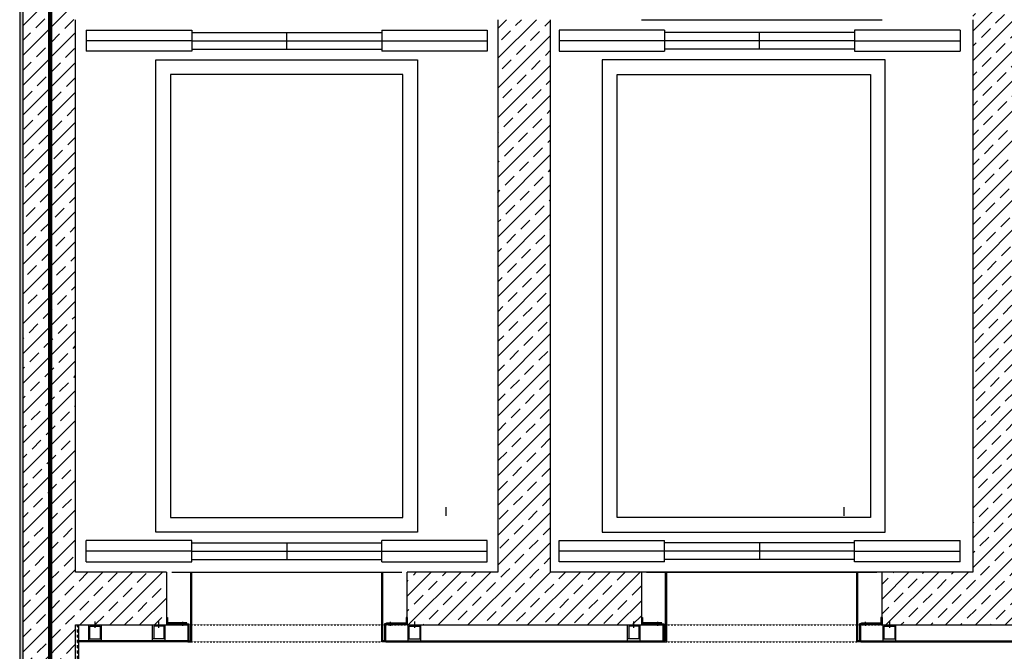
# Model space of a CAD drawing. Header units: millimetres. Extents: x -4577 to 1032787, y -66234 to 201209.
# Tile 240 of 256: x 23535 to 28199, y -52871 to -49876. Entities that reach past the tile are written whole.
import ezdxf

# ---------------------------------------------------------------- set-up
doc = ezdxf.new("R2010")
doc.units = ezdxf.units.MM
for name, pattern in [('510_5_2OG_ELT_1004$0$11-07-22_DS_2OG$0$AUSGEZOGEN', [0]), ('510_5_2OG_ELT_1004$0$11-07-22_DS_2OG$0$STRICHLINIE_S4', [0.095, 0.06, -0.035]), ('510_5_2OG_ELT_1004$0$11-07-22_DS_2OG$0$VERDECKT2_S2', [0.17, 0.1, -0.07]), ('510_5_2OG_ELT_1004$0$VERDECKT', [9.525, 6.35, -3.175])]:
    doc.linetypes.add(name, pattern=pattern)
for name, color, linetype in [('510_5_2OG_ELT_1004$0$11-07-22_DS_2OG$0$Nichttragende_Bauteile', 8, '510_5_2OG_ELT_1004$0$11-07-22_DS_2OG$0$AUSGEZOGEN'), ('510_5_2OG_ELT_1004$0$11-07-22_DS_2OG$0$Tragende_Bauteile', 8, '510_5_2OG_ELT_1004$0$11-07-22_DS_2OG$0$AUSGEZOGEN'), ('510_5_2OG_ELT_1004$0$Brandabschnitt', 6, '510_5_2OG_ELT_1004$0$VERDECKT')]:
    doc.layers.add(name, color=color, linetype=linetype)
pattern_1 = [(0, (1908.297, -66879.192), (25, 25), [12.5, -12.5]), (90, (1908.297, -66879.192), (25, 25), [12.5, -12.5])]
pattern_2 = [(45, (1895.8, -66891.69), (-70.71068, 70.71068), []), (45, (1860.44, -66856.34), (-70.71068, 70.71068), [60, -35])]

# ---------------------------------------------------------------- blocks, each defined once
blk = doc.blocks.new('510_5_2OG_ELT_1004')
at = {"layer": '510_5_2OG_ELT_1004$0$11-07-22_DS_2OG$0$Nichttragende_Bauteile', "linetype": 'Continuous'}
h = blk.add_hatch(dxfattribs=at)
h.set_pattern_fill('MUSTER_NA', color=256, scale=12.5, style=0, pattern_type=2)
h.set_pattern_definition(pattern_1)
h.paths.add_polyline_path([(23535, -48640.1), (23535, -53290.6), (23550, -53290.6), (23550, -48640.1)], flags=0)
h = blk.add_hatch(dxfattribs=at)
h.set_pattern_fill('MUSTER_NA', color=256, scale=12.5, style=0, pattern_type=2)
h.set_pattern_definition(pattern_1)
h.paths.add_polyline_path([(23800, -52745.6), (23800, -53575.6), (23815, -53575.6), (23815, -52745.6)], flags=0)
at = {"layer": '510_5_2OG_ELT_1004$0$11-07-22_DS_2OG$0$Tragende_Bauteile', "linetype": 'Continuous'}
h = blk.add_hatch(dxfattribs=at)
h.set_pattern_fill('SCHRAFFUR_16', color=256, scale=1000, style=0, pattern_type=2)
h.set_pattern_definition(pattern_2)
h.paths.add_polyline_path([(28050, -47025.6), (28050, -52495.6), (28300, -52495.6), (28300, -47025.6)], flags=0)
h = blk.add_hatch(dxfattribs=at)
h.set_pattern_fill('SCHRAFFUR_16', color=256, scale=1000, style=0, pattern_type=2)
h.set_pattern_definition(pattern_2)
h.paths.add_polyline_path([(23550, -48325.6), (23550, -53575.6), (23800, -53575.6), (23800, -48325.6)], flags=0)
h = blk.add_hatch(dxfattribs=at)
h.set_pattern_fill('SCHRAFFUR_16', color=256, scale=1000, style=0, pattern_type=2)
h.set_pattern_definition(pattern_2)
h.paths.add_polyline_path([(25800, -49875.6), (25800, -52495.6), (26050, -52495.6), (26050, -49875.6)], flags=0)
h = blk.add_hatch(dxfattribs=at)
h.set_pattern_fill('SCHRAFFUR_16', color=256, scale=1000, style=0, pattern_type=2)
h.set_pattern_definition(pattern_2)
h.paths.add_polyline_path([(24230, -52745.6), (24230, -52495.6), (23800, -52495.6), (23800, -52745.6)], flags=0)
h = blk.add_hatch(dxfattribs=at)
h.set_pattern_fill('SCHRAFFUR_16', color=256, scale=1000, style=0, pattern_type=2)
h.set_pattern_definition(pattern_2)
h.paths.add_polyline_path([(29275, -52495.6), (25370, -52495.6), (25370, -52745.6), (26480, -52745.6), (26480, -52495.6), (27620, -52495.6), (27620, -52745.6), (29275, -52745.6)], flags=0)
at = {"layer": '510_5_2OG_ELT_1004$0$11-07-22_DS_2OG$0$Nichttragende_Bauteile', "linetype": '510_5_2OG_ELT_1004$0$11-07-22_DS_2OG$0$AUSGEZOGEN'}
for p, q in [((23535, -48607), (23535, -53294.2)), ((23850, -49925.6), (24350, -49925.6)), ((23850, -49925.6), (23850, -49975.6)), ((24350, -49925.6), (24350, -49975.6)), ((24350, -49935.6), (25250, -49935.6)), ((24800, -49975.6), (24800, -49935.6)), ((25250, -49925.6), (25750, -49925.6)), ((25250, -49925.6), (25250, -49975.6)), ((25750, -49925.6), (25750, -49975.6)), ((26590, -49925.6), (26090, -49925.6)), ((26090, -49925.6), (26090, -49975.6)), ((26590, -49925.6), (26590, -49975.6)), ((27490, -49935.6), (26590, -49935.6)), ((27040, -49975.6), (27040, -49935.6)), ((27990, -49925.6), (27490, -49925.6)), ((27490, -49925.6), (27490, -49975.6)), ((27990, -49925.6), (27990, -49975.6)), ((24350, -49975.6), (23850, -49975.6)), ((23850, -49975.6), (23850, -50025.6)), ((24350, -49975.6), (24350, -50025.6)), ((24350, -49975.6), (25250, -49975.6)), ((24800, -50015.6), (24800, -49975.6)), ((25250, -49975.6), (25750, -49975.6)), ((25250, -49975.6), (25250, -50025.6)), ((25750, -49975.6), (25750, -50025.6)), ((26590, -49975.6), (26090, -49975.6)), ((26090, -49975.6), (26090, -50025.6)), ((26590, -49975.6), (26590, -50025.6)), ((27490, -49975.6), (26590, -49975.6)), ((27040, -50015.6), (27040, -49975.6)), ((27490, -49975.6), (27990, -49975.6)), ((27490, -49975.6), (27490, -50025.6)), ((27990, -49975.6), (27990, -50025.6)), ((24350, -50025.6), (23850, -50025.6)), ((24350, -50015.6), (25250, -50015.6)), ((25750, -50025.6), (25250, -50025.6)), ((26090, -50025.6), (26590, -50025.6)), ((27490, -50015.6), (26590, -50015.6)), ((27490, -50025.6), (27990, -50025.6)), ((24180, -52305.6), (24180, -50065.6)), ((24180, -50065.6), (25420, -50065.6)), ((25420, -50065.6), (25420, -52305.6)), ((25350, -50135.6), (24250, -50135.6)), ((24250, -50135.6), (24250, -52235.6)), ((25350, -52235.6), (25350, -50135.6)), ((26365, -50135.6), (27565, -50135.6)), ((26365, -52235.6), (26365, -50135.6)), ((27565, -50135.6), (27565, -52235.6)), ((25555.8, -52227.6), (25555.8, -52187.6)), ((27440.3, -52227.6), (27440.3, -52187.6)), ((24250, -52235.6), (25350, -52235.6)), ((27565, -52235.6), (26365, -52235.6)), ((25420, -52305.6), (24180, -52305.6)), ((26295, -52305.6), (27635, -52305.6)), ((23850, -52395.6), (23850, -52345.6)), ((24350, -52345.6), (23850, -52345.6)), ((24350, -52395.6), (24350, -52345.6)), ((24350, -52355.6), (25250, -52355.6)), ((24800, -52355.6), (24800, -52395.6)), ((25750, -52345.6), (25250, -52345.6)), ((25250, -52395.6), (25250, -52345.6)), ((25750, -52395.6), (25750, -52345.6)), ((26090, -52395.6), (26090, -52345.6)), ((26090, -52345.6), (26590, -52345.6)), ((26590, -52395.6), (26590, -52345.6)), ((27490, -52355.6), (26590, -52355.6)), ((27040, -52355.6), (27040, -52395.6)), ((27490, -52395.6), (27490, -52345.6)), ((27490, -52345.6), (27990, -52345.6)), ((27990, -52395.6), (27990, -52345.6)), ((24350, -52395.6), (23850, -52395.6)), ((23850, -52445.6), (23850, -52395.6)), ((24350, -52445.6), (24350, -52395.6)), ((24350, -52395.6), (25250, -52395.6)), ((24800, -52395.6), (24800, -52435.6)), ((25250, -52395.6), (25750, -52395.6)), ((25250, -52445.6), (25250, -52395.6)), ((25750, -52445.6), (25750, -52395.6)), ((26590, -52395.6), (26090, -52395.6)), ((26090, -52445.6), (26090, -52395.6)), ((26590, -52445.6), (26590, -52395.6)), ((27490, -52395.6), (26590, -52395.6)), ((27040, -52395.6), (27040, -52435.6)), ((27490, -52395.6), (27990, -52395.6)), ((27490, -52445.6), (27490, -52395.6)), ((27990, -52445.6), (27990, -52395.6)), ((23850, -52445.6), (24350, -52445.6)), ((24350, -52435.6), (25250, -52435.6)), ((25250, -52445.6), (25750, -52445.6)), ((26590, -52445.6), (26090, -52445.6)), ((27490, -52435.6), (26590, -52435.6)), ((27990, -52445.6), (27490, -52445.6)), ((24345, -52820.6), (24345, -52495.6)), ((24350, -52825.6), (24350, -52495.6)), ((25250, -52825.6), (25250, -52495.6)), ((25255, -52820.6), (25255, -52495.6)), ((26595, -52820.6), (26595, -52495.6)), ((26600, -52825.6), (26600, -52495.6)), ((27500, -52825.6), (27500, -52495.6)), ((27505, -52820.6), (27505, -52495.6)), ((26480, -52565.7), (26480, -52680.6)), ((23815, -53575.6), (23815, -52745.6)), ((23862, -52820.6), (23862, -52745.6)), ((23867, -52750.6), (23917, -52750.6)), ((23867, -52810.6), (23867, -52750.6)), ((23893.2, -52758.5), (23893.2, -52729.1)), ((23917, -52750.6), (23917, -52810.6)), ((23922, -52820.6), (23922, -52745.6)), ((24164.9, -52820.6), (24164.9, -52745.6)), ((24219.9, -52750.6), (24169.9, -52750.6)), ((24169.9, -52750.6), (24169.9, -52810.6)), ((24193.7, -52758.5), (24193.7, -52729.1)), ((24219.9, -52810.6), (24219.9, -52750.6)), ((24224.9, -52820.6), (24224.9, -52745.6)), ((24230, -52709.6), (24230, -52740.6)), ((24230, -52710.2), (24235, -52710.2)), ((24230, -52740.6), (24327.3, -52740.6)), ((24230, -52740.6), (24230, -52745.6)), ((24230, -52745.6), (24331.9, -52745.6)), ((24230, -52745.6), (24331.9, -52745.6)), ((24235, -52710.2), (24235, -52735.6)), ((24327.3, -52735.6), (24235, -52735.6)), ((24307.8, -52749.2), (24307.8, -52730)), ((24327.3, -52740.6), (24327.3, -52735.6)), ((24327.3, -52740.6), (24336.9, -52740.6)), ((24331.9, -52745.6), (24331.9, -52825.6)), ((24336.9, -52740.6), (24336.9, -52820.6)), ((25272.7, -52740.6), (25263.1, -52740.6)), ((25263.1, -52740.6), (25263.1, -52820.6)), ((25370, -52745.6), (25268.1, -52745.6)), ((25370, -52745.6), (25268.1, -52745.6)), ((25268.1, -52745.6), (25268.1, -52825.6)), ((25272.7, -52740.6), (25272.7, -52735.6)), ((25272.7, -52735.6), (25365, -52735.6)), ((25370, -52740.6), (25272.7, -52740.6)), ((25292.2, -52749.2), (25292.2, -52730)), ((25370, -52710.2), (25365, -52710.2)), ((25365, -52710.2), (25365, -52735.6)), ((25370, -52709.6), (25370, -52740.6)), ((25370, -52740.6), (25370, -52745.6)), ((25375.1, -52820.6), (25375.1, -52745.6)), ((25380.1, -52750.6), (25430.1, -52750.6)), ((25380.1, -52810.6), (25380.1, -52750.6)), ((25406.3, -52758.5), (25406.3, -52729.1)), ((25430.1, -52750.6), (25430.1, -52810.6)), ((25435.1, -52820.6), (25435.1, -52745.6)), ((26414.9, -52820.6), (26414.9, -52745.6)), ((26469.9, -52750.6), (26419.9, -52750.6)), ((26419.9, -52750.6), (26419.9, -52810.6)), ((26443.7, -52758.5), (26443.7, -52729.1)), ((26469.9, -52810.6), (26469.9, -52750.6)), ((26474.9, -52820.6), (26474.9, -52745.6)), ((26480, -52709.6), (26480, -52740.6)), ((26480, -52710.2), (26485, -52710.2)), ((26480, -52740.6), (26577.3, -52740.6)), ((26480, -52740.6), (26480, -52745.6)), ((26480, -52745.6), (26581.9, -52745.6)), ((26480, -52745.6), (26581.9, -52745.6)), ((26485, -52710.2), (26485, -52735.6)), ((26577.3, -52735.6), (26485, -52735.6)), ((26557.8, -52749.2), (26557.8, -52730)), ((26577.3, -52740.6), (26577.3, -52735.6)), ((26577.3, -52740.6), (26586.9, -52740.6)), ((26581.9, -52745.6), (26581.9, -52825.6)), ((26586.9, -52740.6), (26586.9, -52820.6)), ((27522.7, -52740.6), (27513.1, -52740.6)), ((27513.1, -52740.6), (27513.1, -52820.6)), ((27620, -52745.6), (27518.1, -52745.6)), ((27620, -52745.6), (27518.1, -52745.6)), ((27518.1, -52745.6), (27518.1, -52825.6)), ((27522.7, -52740.6), (27522.7, -52735.6)), ((27522.7, -52735.6), (27615, -52735.6)), ((27620, -52740.6), (27522.7, -52740.6)), ((27542.2, -52749.2), (27542.2, -52730)), ((27620, -52710.2), (27615, -52710.2)), ((27615, -52710.2), (27615, -52735.6)), ((27620, -52709.6), (27620, -52740.6)), ((27620, -52740.6), (27620, -52745.6)), ((27625.1, -52820.6), (27625.1, -52745.6)), ((27630.1, -52750.6), (27680.1, -52750.6)), ((27630.1, -52810.6), (27630.1, -52750.6)), ((27656.3, -52758.5), (27656.3, -52729.1)), ((27680.1, -52750.6), (27680.1, -52810.6)), ((27685.1, -52820.6), (27685.1, -52745.6)), ((23816.2, -52820.6), (23816.2, -52825.6)), ((24330, -52820.6), (23816.2, -52820.6)), ((24330, -52825.6), (23816.2, -52825.6)), ((23862, -52810.6), (23922, -52810.6)), ((24224.9, -52810.6), (24164.9, -52810.6)), ((24330, -52825.6), (24330, -52820.6)), ((24331.9, -52825.6), (24336.9, -52825.6)), ((24336.9, -52820.6), (24345, -52820.6)), ((24336.9, -52825.6), (24345, -52825.6)), ((24345, -52825.6), (24350, -52825.6)), ((25255, -52825.6), (25250, -52825.6)), ((25263.1, -52820.6), (25255, -52820.6)), ((25263.1, -52825.6), (25255, -52825.6)), ((25268.1, -52825.6), (25263.1, -52825.6)), ((25270, -52825.6), (25270, -52820.6)), ((25270, -52820.6), (25270, -52825.6)), ((25270, -52820.6), (26580, -52820.6)), ((25270, -52825.6), (26580, -52825.5)), ((25375.1, -52810.6), (25435.1, -52810.6)), ((26474.9, -52810.6), (26414.9, -52810.6)), ((26580, -52825.6), (26580, -52820.6)), ((26580, -52820.6), (26580, -52825.6)), ((26580, -52825.5), (26580, -52820.6)), ((26581.9, -52825.6), (26586.9, -52825.6)), ((26586.9, -52820.6), (26595, -52820.6)), ((26586.9, -52825.6), (26595, -52825.6)), ((26595, -52825.6), (26600, -52825.6)), ((27505, -52825.6), (27500, -52825.6)), ((27513.1, -52820.6), (27505, -52820.6)), ((27513.1, -52825.6), (27505, -52825.6)), ((27518.1, -52825.6), (27513.1, -52825.6)), ((27520, -52825.6), (27520, -52820.6)), ((27520, -52820.6), (28001, -52820.6)), ((27520, -52825.6), (29001, -52825.6)), ((27625.1, -52810.6), (27685.1, -52810.6)), ((28001, -52820.6), (29001, -52820.6))]:
    blk.add_line(p, q, dxfattribs=at)
at = {"layer": '510_5_2OG_ELT_1004$0$11-07-22_DS_2OG$0$Nichttragende_Bauteile', "linetype": '510_5_2OG_ELT_1004$0$11-07-22_DS_2OG$0$VERDECKT2_S2'}
for p, q in [((24235, -52745.6), (24331.9, -52745.6)), ((25365, -52745.6), (25268.1, -52745.6)), ((26485, -52745.6), (26581.9, -52745.6)), ((27615, -52745.6), (27518.1, -52745.6)), ((24350, -52825.6), (25250, -52825.6)), ((26600, -52825.6), (27500, -52825.6))]:
    blk.add_line(p, q, dxfattribs=at)
at = {"layer": '510_5_2OG_ELT_1004$0$11-07-22_DS_2OG$0$Nichttragende_Bauteile', "linetype": '510_5_2OG_ELT_1004$0$11-07-22_DS_2OG$0$AUSGEZOGEN'}
blk.add_lwpolyline([(26575, -52820.6), (26575, -52820.6)], close=True, dxfattribs=at)
at = {"layer": '510_5_2OG_ELT_1004$0$11-07-22_DS_2OG$0$Tragende_Bauteile', "linetype": '510_5_2OG_ELT_1004$0$11-07-22_DS_2OG$0$AUSGEZOGEN'}
for p, q in [((23550, -48325.6), (23550, -53575.6)), ((23800, -52495.6), (23800, -49875.6)), ((25800, -49875.6), (25800, -52495.6)), ((26050, -52495.6), (26050, -49875.6)), ((26480, -49875.6), (27620, -49875.6)), ((28050, -49875.6), (28050, -52495.6)), ((27635, -50065.6), (26295, -50065.6)), ((26295, -50065.6), (26295, -52305.6)), ((27635, -52305.6), (27635, -50065.6)), ((24230, -52495.6), (23800, -52495.6)), ((24230, -52495.6), (24230, -52745.6)), ((24255, -52495.6), (25345, -52495.6)), ((25370, -52745.6), (25370, -52495.6)), ((25800, -52495.6), (25370, -52495.6)), ((28050, -52495.6), (26050, -52495.6)), ((27620, -52495.6), (26480, -52495.6)), ((26480, -52495.6), (26480, -52745.6)), ((26505, -52495.6), (27595, -52495.6)), ((27620, -52745.6), (27620, -52495.6)), ((23800, -52745.6), (24230, -52745.6)), ((23800, -53575.6), (23800, -52745.6)), ((25370, -52745.6), (26480, -52745.6)), ((27620, -52745.6), (29025, -52745.6))]:
    blk.add_line(p, q, dxfattribs=at)
at = {"layer": '510_5_2OG_ELT_1004$0$11-07-22_DS_2OG$0$Tragende_Bauteile', "linetype": '510_5_2OG_ELT_1004$0$11-07-22_DS_2OG$0$STRICHLINIE_S4'}
for p, q in [((24230, -52745.6), (25370, -52745.6)), ((26480, -52745.6), (27620, -52745.6))]:
    blk.add_line(p, q, dxfattribs=at)
at = {"layer": '510_5_2OG_ELT_1004$0$Brandabschnitt', "lineweight": 25, "const_width": 20, "flags": 128}
blk.add_lwpolyline([(23679.3, -55430.7), (23679.3, -46814.5), (29258.1, -46814.5), (29258.1, -55411)], dxfattribs=at)

msp = doc.modelspace()

# ---------------------------------------------------------------- block references
msp.add_blockref('510_5_2OG_ELT_1004', (0, -0.1))

doc.saveas('drawing.dxf')
